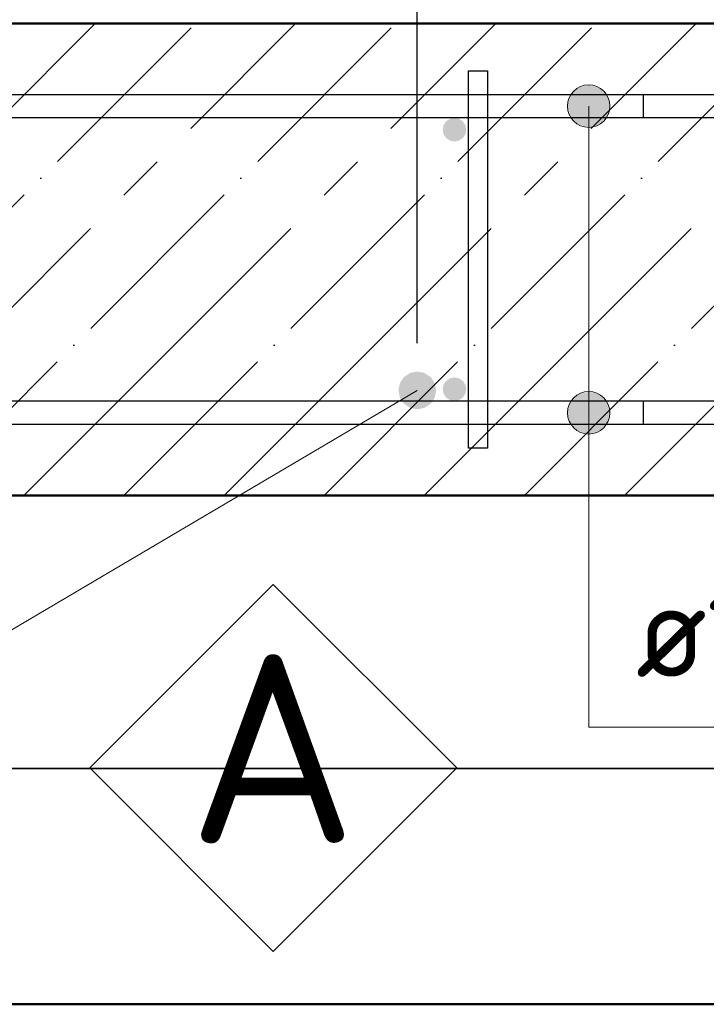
# Model space of a CAD drawing. Header units: millimetres. Extents: x -30645 to 44626, y 46540 to 77351.
# Tile 9 of 84: x -26968 to -26677, y 50022 to 50440. Entities that reach past the tile are written whole.
import ezdxf

# ---------------------------------------------------------------- set-up
doc = ezdxf.new("R2010")
doc.units = ezdxf.units.MM
doc.header["$PDMODE"] = 65
doc.linetypes.add('______11', pattern=[100, 80, -10, 0, -10])
doc.linetypes.add('______5', pattern=[220, 160, -20, 20, -20])
for name, color, linetype, lineweight in [('Standard', 7, 'Continuous', 25), ('Арм.стержн. Арматура края', 96, 'Continuous', 35), ('Арм.стержн. вертикальными 1', 22, 'Continuous', 35), ('Арм.стержн.горизонт. 1', 180, 'Continuous', 35), ('Размерная линия_ общее', 7, 'Continuous', 13)]:
    doc.layers.add(name, color=color, linetype=linetype, lineweight=lineweight)
doc.layers.add('Арм.стержн. вертикальными 2', color=7, linetype='Continuous', lineweight=35, true_color=0x006e00)
doc.layers.add('Арм.стержн.Стяжки', color=7, linetype='Continuous', lineweight=35, true_color=0x501e0f)
doc.styles.add('ISOCPEUR', font='ISOCPEUR')
doc.dimstyles.new('DIMSTYLE_3', dxfattribs={"dimtxt": 44, "dimasz": 50, "dimexe": 0, "dimexo": 0, "dimgap": 22, "dimtad": 2, "dimdec": 0, "dimrnd": 5, "dimzin": 12, "dimdsep": 46, "dimtxsty": 'ISOCPEUR', "dimblk1": 'ALL_ML_STRICH', "dimblk2": 'ALL_ML_STRICH', "dimsah": 1, "dimcen": 0, "dimclrd": 7, "dimclre": 256, "dimclrt": 7, "dimadec": 0, "dimazin": 0, "dimtfac": 1, "dimtdec": 0, "dimtix": 1, "dimtmove": 2, "dimatfit": 3, "dimfxl": 0, "dimtzin": 0, "dimlwd": 0, "dimlwe": -3, "dimarcsym": 0})

# ---------------------------------------------------------------- blocks, each defined once
blk = doc.blocks.new('ALL_ML_STRICH')
at = {"color": 0, "linetype": 'ByBlock', "lineweight": -2}
for p, q in [((0, -0.5), (0, 0.5)), ((-0.3, -0.3), (0.3, 0.3)), ((-1, 0), (0.5, 0))]:
    blk.add_line(p, q, dxfattribs=at)
blk = doc.blocks.new('*D198')
at = {"layer": 'DEFPOINTS', "color": 7, "linetype": 'Continuous', "lineweight": 13, "transparency": 33554687}
for p in [(-26999.23, 50505.12), (-26999.23, 50282.64), (-26799.23, 50282.64)]:
    blk.add_point(p, dxfattribs=at)
at = {"layer": 'Размерная линия_ общее', "color": 253, "linetype": 'Continuous', "lineweight": -2, "true_color": 0xa0a0a0, "transparency": 33554687}
for p, q in [((-26999.23, 50302.64), (-26999.23, 50505.12)), ((-26799.23, 50302.64), (-26799.23, 50505.12))]:
    blk.add_line(p, q, dxfattribs=at)
at = {"layer": 'Размерная линия_ общее', "color": 7, "linetype": 'Continuous', "lineweight": -2, "transparency": 33554687}
blk.add_line((-26999.23, 50505.12), (-26799.23, 50505.12), dxfattribs=at)
at = {"layer": 'Размерная линия_ общее', "color": 7, "linetype": 'Continuous', "lineweight": 13, "transparency": 33554687, "xscale": 50, "yscale": 50, "zscale": 50, "rotation": 180}
blk.add_blockref('ALL_ML_STRICH', (-26999.23, 50505.12), dxfattribs=at)
at = {"layer": 'Размерная линия_ общее', "color": 7, "linetype": 'Continuous', "lineweight": 13, "transparency": 33554687, "xscale": 50, "yscale": 50, "zscale": 50}
blk.add_blockref('ALL_ML_STRICH', (-26799.23, 50505.12), dxfattribs=at)
at = {"layer": 'Размерная линия_ общее', "color": 7, "linetype": 'Continuous', "lineweight": 13, "transparency": 33554687, "insert": (-26897.03, 50537.12), "char_height": 44, "width": 132, "attachment_point": 5, "style": 'ISOCPEUR'}
blk.add_mtext('\\A1;{200}', dxfattribs=at)
blk = doc.blocks.new('*D200')
at = {"layer": 'DEFPOINTS', "color": 7, "linetype": 'Continuous', "lineweight": 13, "transparency": 33554687}
for p in [(-27183.48, 50590.09), (-27183.48, 50393.15), (-25983.48, 50393.15)]:
    blk.add_point(p, dxfattribs=at)
at = {"layer": 'Размерная линия_ общее', "color": 253, "linetype": 'Continuous', "lineweight": -2, "true_color": 0xa0a0a0, "transparency": 33554687}
for p, q in [((-27183.48, 50413.15), (-27183.48, 50590.09)), ((-25983.48, 50413.15), (-25983.48, 50590.09))]:
    blk.add_line(p, q, dxfattribs=at)
at = {"layer": 'Размерная линия_ общее', "color": 7, "linetype": 'Continuous', "lineweight": -2, "transparency": 33554687}
blk.add_line((-27183.48, 50590.09), (-25983.48, 50590.09), dxfattribs=at)
at = {"layer": 'Размерная линия_ общее', "color": 7, "linetype": 'Continuous', "lineweight": 13, "transparency": 33554687, "xscale": 50, "yscale": 50, "zscale": 50, "rotation": 180}
blk.add_blockref('ALL_ML_STRICH', (-27183.48, 50590.09), dxfattribs=at)
at = {"layer": 'Размерная линия_ общее', "color": 7, "linetype": 'Continuous', "lineweight": 13, "transparency": 33554687, "xscale": 50, "yscale": 50, "zscale": 50}
blk.add_blockref('ALL_ML_STRICH', (-25983.48, 50590.09), dxfattribs=at)
at = {"layer": 'Размерная линия_ общее', "color": 7, "linetype": 'Continuous', "lineweight": 13, "transparency": 33554687, "insert": (-26717.48, 50644.09), "char_height": 44, "width": 2.2, "attachment_point": 1, "line_spacing_factor": 0.60241, "style": 'ISOCPEUR'}
blk.add_mtext('\\W0.91;6х200=1200', dxfattribs=at)
blk = doc.blocks.new('СЛОЖНЫЙ_ОБЪЕКТ_1')
at = {"layer": 'Standard', "color": 7, "linetype": 'Continuous', "lineweight": 13, "transparency": 33554687}
blk.add_lwpolyline([(-26860.28, 50200.39), (-26782.5, 50122.61), (-26860.28, 50044.83), (-26938.06, 50122.61), (-26860.28, 50200.39)], close=True, dxfattribs=at)
at = {"layer": 'Standard', "color": 7, "linetype": 'Continuous', "lineweight": 13, "transparency": 33554687, "insert": (-26896.58, 50130.72), "char_height": 80, "width": 104.7273, "attachment_point": 4, "style": 'ISOCPEUR'}
blk.add_mtext('\\A1;{\\fISOCPEUR|i0|b0;\\H80.000000;\\W1.000000;\\C7;А}\\P', dxfattribs=at)

msp = doc.modelspace()

# ---------------------------------------------------------------- hatches: boundary and pattern name
at = {"layer": 'Арм.стержн. вертикальными 1', "linetype": 'Continuous', "lineweight": 50, "transparency": 33554687}
for points in [[(-26778.48, 50393.15), (-26778.86, 50395.06), (-26779.95, 50396.69), (-26781.57, 50397.77), (-26783.48, 50398.15), (-26785.4, 50397.77), (-26787.02, 50396.69), (-26788.1, 50395.06), (-26788.48, 50393.15), (-26788.1, 50391.24), (-26787.02, 50389.61), (-26785.4, 50388.53), (-26783.48, 50388.15), (-26781.57, 50388.53), (-26779.95, 50389.61), (-26778.86, 50391.24)], [(-26778.48, 50283.15), (-26778.86, 50285.06), (-26779.95, 50286.68), (-26781.57, 50287.77), (-26783.48, 50288.15), (-26785.4, 50287.77), (-26787.02, 50286.68), (-26788.1, 50285.06), (-26788.48, 50283.15), (-26788.1, 50281.24), (-26787.02, 50279.61), (-26785.4, 50278.53), (-26783.48, 50278.15), (-26781.57, 50278.53), (-26779.95, 50279.61), (-26778.86, 50281.24)]]:
    msp.add_hatch(color=4, dxfattribs=at).paths.add_polyline_path(points)
at = {"layer": 'Арм.стержн. вертикальными 2', "linetype": 'Continuous', "lineweight": 50, "transparency": 33554687}
msp.add_hatch(color=7, dxfattribs=at).paths.add_polyline_path([(-26791.23, 50282.64), (-26791.84, 50285.7), (-26793.57, 50288.29), (-26796.17, 50290.03), (-26799.23, 50290.64), (-26802.29, 50290.03), (-26804.89, 50288.29), (-26806.62, 50285.7), (-26807.23, 50282.64), (-26806.62, 50279.57), (-26804.89, 50276.98), (-26802.29, 50275.25), (-26799.23, 50274.64), (-26796.17, 50275.25), (-26793.57, 50276.98), (-26791.84, 50279.57)])
at = {"layer": 'Арм.стержн.горизонт. 1', "linetype": 'Continuous', "lineweight": 13, "transparency": 33554687}
for points in [[(-26734.33, 50407.65), (-26718.85, 50407.65), (-26722.09, 50410.89)], [(-26734.33, 50407.65), (-26722.09, 50410.89), (-26731.09, 50410.89)], [(-26734.33, 50407.65), (-26718.85, 50407.65), (-26722.09, 50410.89)], [(-26734.33, 50407.65), (-26722.09, 50410.89), (-26731.09, 50410.89)], [(-26734.33, 50407.65), (-26718.85, 50407.65), (-26722.09, 50410.89)], [(-26734.33, 50407.65), (-26722.09, 50410.89), (-26731.09, 50410.89)], [(-26734.33, 50407.65), (-26718.85, 50407.65), (-26722.09, 50410.89)], [(-26734.33, 50407.65), (-26722.09, 50410.89), (-26731.09, 50410.89)], [(-26734.33, 50407.65), (-26718.85, 50407.65), (-26722.09, 50410.89)], [(-26734.33, 50407.65), (-26722.09, 50410.89), (-26731.09, 50410.89)], [(-26734.33, 50407.65), (-26718.85, 50407.65), (-26722.09, 50410.89)], [(-26734.33, 50407.65), (-26722.09, 50410.89), (-26731.09, 50410.89)], [(-26734.33, 50407.65), (-26718.85, 50407.65), (-26722.09, 50410.89)], [(-26734.33, 50407.65), (-26722.09, 50410.89), (-26731.09, 50410.89)], [(-26734.33, 50407.65), (-26718.85, 50407.65), (-26722.09, 50410.89)], [(-26734.33, 50407.65), (-26722.09, 50410.89), (-26731.09, 50410.89)], [(-26734.33, 50407.65), (-26718.85, 50407.65), (-26722.09, 50410.89)], [(-26734.33, 50407.65), (-26722.09, 50410.89), (-26731.09, 50410.89)], [(-26734.33, 50407.65), (-26718.85, 50407.65), (-26722.09, 50410.89)], [(-26734.33, 50407.65), (-26722.09, 50410.89), (-26731.09, 50410.89)], [(-26734.33, 50407.65), (-26718.85, 50407.65), (-26722.09, 50410.89)], [(-26734.33, 50407.65), (-26722.09, 50410.89), (-26731.09, 50410.89)], [(-26731.09, 50410.89), (-26722.09, 50410.89), (-26726.59, 50412.15)], [(-26731.09, 50410.89), (-26722.09, 50410.89), (-26726.59, 50412.15)], [(-26731.09, 50410.89), (-26722.09, 50410.89), (-26726.59, 50412.15)], [(-26731.09, 50410.89), (-26722.09, 50410.89), (-26726.59, 50412.15)], [(-26731.09, 50410.89), (-26722.09, 50410.89), (-26726.59, 50412.15)], [(-26731.09, 50410.89), (-26722.09, 50410.89), (-26726.59, 50412.15)], [(-26731.09, 50410.89), (-26722.09, 50410.89), (-26726.59, 50412.15)], [(-26731.09, 50410.89), (-26722.09, 50410.89), (-26726.59, 50412.15)], [(-26731.09, 50410.89), (-26722.09, 50410.89), (-26726.59, 50412.15)], [(-26731.09, 50410.89), (-26722.09, 50410.89), (-26726.59, 50412.15)], [(-26731.09, 50410.89), (-26722.09, 50410.89), (-26726.59, 50412.15)], [(-26735.59, 50403.15), (-26717.59, 50403.15), (-26718.85, 50407.65)], [(-26735.59, 50403.15), (-26718.85, 50407.65), (-26734.33, 50407.65)], [(-26735.59, 50403.15), (-26717.59, 50403.15), (-26718.85, 50407.65)], [(-26735.59, 50403.15), (-26718.85, 50407.65), (-26734.33, 50407.65)], [(-26735.59, 50403.15), (-26717.59, 50403.15), (-26718.85, 50407.65)], [(-26735.59, 50403.15), (-26718.85, 50407.65), (-26734.33, 50407.65)], [(-26735.59, 50403.15), (-26717.59, 50403.15), (-26718.85, 50407.65)], [(-26735.59, 50403.15), (-26718.85, 50407.65), (-26734.33, 50407.65)], [(-26735.59, 50403.15), (-26717.59, 50403.15), (-26718.85, 50407.65)], [(-26735.59, 50403.15), (-26718.85, 50407.65), (-26734.33, 50407.65)], [(-26735.59, 50403.15), (-26717.59, 50403.15), (-26718.85, 50407.65)], [(-26735.59, 50403.15), (-26718.85, 50407.65), (-26734.33, 50407.65)], [(-26735.59, 50403.15), (-26717.59, 50403.15), (-26718.85, 50407.65)], [(-26735.59, 50403.15), (-26718.85, 50407.65), (-26734.33, 50407.65)], [(-26735.59, 50403.15), (-26717.59, 50403.15), (-26718.85, 50407.65)], [(-26735.59, 50403.15), (-26718.85, 50407.65), (-26734.33, 50407.65)], [(-26735.59, 50403.15), (-26717.59, 50403.15), (-26718.85, 50407.65)], [(-26735.59, 50403.15), (-26718.85, 50407.65), (-26734.33, 50407.65)], [(-26735.59, 50403.15), (-26717.59, 50403.15), (-26718.85, 50407.65)], [(-26735.59, 50403.15), (-26718.85, 50407.65), (-26734.33, 50407.65)], [(-26735.59, 50403.15), (-26717.59, 50403.15), (-26718.85, 50407.65)], [(-26735.59, 50403.15), (-26718.85, 50407.65), (-26734.33, 50407.65)], [(-26734.33, 50398.65), (-26717.59, 50403.15), (-26735.59, 50403.15)], [(-26734.33, 50398.65), (-26717.59, 50403.15), (-26735.59, 50403.15)], [(-26734.33, 50398.65), (-26717.59, 50403.15), (-26735.59, 50403.15)], [(-26734.33, 50398.65), (-26717.59, 50403.15), (-26735.59, 50403.15)], [(-26734.33, 50398.65), (-26717.59, 50403.15), (-26735.59, 50403.15)], [(-26734.33, 50398.65), (-26717.59, 50403.15), (-26735.59, 50403.15)], [(-26734.33, 50398.65), (-26717.59, 50403.15), (-26735.59, 50403.15)], [(-26734.33, 50398.65), (-26717.59, 50403.15), (-26735.59, 50403.15)], [(-26734.33, 50398.65), (-26717.59, 50403.15), (-26735.59, 50403.15)], [(-26734.33, 50398.65), (-26717.59, 50403.15), (-26735.59, 50403.15)], [(-26734.33, 50398.65), (-26717.59, 50403.15), (-26735.59, 50403.15)], [(-26734.33, 50398.65), (-26718.85, 50398.65), (-26717.59, 50403.15)], [(-26734.33, 50398.65), (-26718.85, 50398.65), (-26717.59, 50403.15)], [(-26734.33, 50398.65), (-26718.85, 50398.65), (-26717.59, 50403.15)], [(-26734.33, 50398.65), (-26718.85, 50398.65), (-26717.59, 50403.15)], [(-26734.33, 50398.65), (-26718.85, 50398.65), (-26717.59, 50403.15)], [(-26734.33, 50398.65), (-26718.85, 50398.65), (-26717.59, 50403.15)], [(-26734.33, 50398.65), (-26718.85, 50398.65), (-26717.59, 50403.15)], [(-26734.33, 50398.65), (-26718.85, 50398.65), (-26717.59, 50403.15)], [(-26734.33, 50398.65), (-26718.85, 50398.65), (-26717.59, 50403.15)], [(-26734.33, 50398.65), (-26718.85, 50398.65), (-26717.59, 50403.15)], [(-26734.33, 50398.65), (-26718.85, 50398.65), (-26717.59, 50403.15)], [(-26731.09, 50395.41), (-26718.85, 50398.65), (-26734.33, 50398.65)], [(-26731.09, 50395.41), (-26718.85, 50398.65), (-26734.33, 50398.65)], [(-26731.09, 50395.41), (-26718.85, 50398.65), (-26734.33, 50398.65)], [(-26731.09, 50395.41), (-26718.85, 50398.65), (-26734.33, 50398.65)], [(-26731.09, 50395.41), (-26718.85, 50398.65), (-26734.33, 50398.65)], [(-26731.09, 50395.41), (-26718.85, 50398.65), (-26734.33, 50398.65)], [(-26731.09, 50395.41), (-26718.85, 50398.65), (-26734.33, 50398.65)], [(-26731.09, 50395.41), (-26718.85, 50398.65), (-26734.33, 50398.65)], [(-26731.09, 50395.41), (-26718.85, 50398.65), (-26734.33, 50398.65)], [(-26731.09, 50395.41), (-26718.85, 50398.65), (-26734.33, 50398.65)], [(-26731.09, 50395.41), (-26718.85, 50398.65), (-26734.33, 50398.65)], [(-26731.09, 50395.41), (-26722.09, 50395.41), (-26718.85, 50398.65)], [(-26731.09, 50395.41), (-26722.09, 50395.41), (-26718.85, 50398.65)], [(-26731.09, 50395.41), (-26722.09, 50395.41), (-26718.85, 50398.65)], [(-26731.09, 50395.41), (-26722.09, 50395.41), (-26718.85, 50398.65)], [(-26731.09, 50395.41), (-26722.09, 50395.41), (-26718.85, 50398.65)], [(-26731.09, 50395.41), (-26722.09, 50395.41), (-26718.85, 50398.65)], [(-26731.09, 50395.41), (-26722.09, 50395.41), (-26718.85, 50398.65)], [(-26731.09, 50395.41), (-26722.09, 50395.41), (-26718.85, 50398.65)], [(-26731.09, 50395.41), (-26722.09, 50395.41), (-26718.85, 50398.65)], [(-26731.09, 50395.41), (-26722.09, 50395.41), (-26718.85, 50398.65)], [(-26731.09, 50395.41), (-26722.09, 50395.41), (-26718.85, 50398.65)], [(-26722.09, 50395.41), (-26731.09, 50395.41), (-26726.59, 50394.15)], [(-26722.09, 50395.41), (-26731.09, 50395.41), (-26726.59, 50394.15)], [(-26722.09, 50395.41), (-26731.09, 50395.41), (-26726.59, 50394.15)], [(-26722.09, 50395.41), (-26731.09, 50395.41), (-26726.59, 50394.15)], [(-26722.09, 50395.41), (-26731.09, 50395.41), (-26726.59, 50394.15)], [(-26722.09, 50395.41), (-26731.09, 50395.41), (-26726.59, 50394.15)], [(-26722.09, 50395.41), (-26731.09, 50395.41), (-26726.59, 50394.15)], [(-26722.09, 50395.41), (-26731.09, 50395.41), (-26726.59, 50394.15)], [(-26722.09, 50395.41), (-26731.09, 50395.41), (-26726.59, 50394.15)], [(-26722.09, 50395.41), (-26731.09, 50395.41), (-26726.59, 50394.15)], [(-26722.09, 50395.41), (-26731.09, 50395.41), (-26726.59, 50394.15)], [(-26734.33, 50277.65), (-26718.85, 50277.65), (-26722.09, 50280.89)], [(-26734.33, 50277.65), (-26722.09, 50280.89), (-26731.09, 50280.89)], [(-26734.33, 50277.65), (-26718.85, 50277.65), (-26722.09, 50280.89)], [(-26734.33, 50277.65), (-26722.09, 50280.89), (-26731.09, 50280.89)], [(-26734.33, 50277.65), (-26718.85, 50277.65), (-26722.09, 50280.89)], [(-26734.33, 50277.65), (-26722.09, 50280.89), (-26731.09, 50280.89)], [(-26734.33, 50277.65), (-26718.85, 50277.65), (-26722.09, 50280.89)], [(-26734.33, 50277.65), (-26722.09, 50280.89), (-26731.09, 50280.89)], [(-26734.33, 50277.65), (-26718.85, 50277.65), (-26722.09, 50280.89)], [(-26734.33, 50277.65), (-26722.09, 50280.89), (-26731.09, 50280.89)], [(-26734.33, 50277.65), (-26718.85, 50277.65), (-26722.09, 50280.89)], [(-26734.33, 50277.65), (-26722.09, 50280.89), (-26731.09, 50280.89)], [(-26734.33, 50277.65), (-26718.85, 50277.65), (-26722.09, 50280.89)], [(-26734.33, 50277.65), (-26722.09, 50280.89), (-26731.09, 50280.89)], [(-26734.33, 50277.65), (-26718.85, 50277.65), (-26722.09, 50280.89)], [(-26734.33, 50277.65), (-26722.09, 50280.89), (-26731.09, 50280.89)], [(-26734.33, 50277.65), (-26718.85, 50277.65), (-26722.09, 50280.89)], [(-26734.33, 50277.65), (-26722.09, 50280.89), (-26731.09, 50280.89)], [(-26734.33, 50277.65), (-26718.85, 50277.65), (-26722.09, 50280.89)], [(-26734.33, 50277.65), (-26722.09, 50280.89), (-26731.09, 50280.89)], [(-26734.33, 50277.65), (-26718.85, 50277.65), (-26722.09, 50280.89)], [(-26734.33, 50277.65), (-26722.09, 50280.89), (-26731.09, 50280.89)], [(-26731.09, 50280.89), (-26722.09, 50280.89), (-26726.59, 50282.15)], [(-26731.09, 50280.89), (-26722.09, 50280.89), (-26726.59, 50282.15)], [(-26731.09, 50280.89), (-26722.09, 50280.89), (-26726.59, 50282.15)], [(-26731.09, 50280.89), (-26722.09, 50280.89), (-26726.59, 50282.15)], [(-26731.09, 50280.89), (-26722.09, 50280.89), (-26726.59, 50282.15)], [(-26731.09, 50280.89), (-26722.09, 50280.89), (-26726.59, 50282.15)], [(-26731.09, 50280.89), (-26722.09, 50280.89), (-26726.59, 50282.15)], [(-26731.09, 50280.89), (-26722.09, 50280.89), (-26726.59, 50282.15)], [(-26731.09, 50280.89), (-26722.09, 50280.89), (-26726.59, 50282.15)], [(-26731.09, 50280.89), (-26722.09, 50280.89), (-26726.59, 50282.15)], [(-26731.09, 50280.89), (-26722.09, 50280.89), (-26726.59, 50282.15)], [(-26735.59, 50273.15), (-26717.59, 50273.15), (-26718.85, 50277.65)], [(-26735.59, 50273.15), (-26718.85, 50277.65), (-26734.33, 50277.65)], [(-26735.59, 50273.15), (-26717.59, 50273.15), (-26718.85, 50277.65)], [(-26735.59, 50273.15), (-26718.85, 50277.65), (-26734.33, 50277.65)], [(-26735.59, 50273.15), (-26717.59, 50273.15), (-26718.85, 50277.65)], [(-26735.59, 50273.15), (-26718.85, 50277.65), (-26734.33, 50277.65)], [(-26735.59, 50273.15), (-26717.59, 50273.15), (-26718.85, 50277.65)], [(-26735.59, 50273.15), (-26718.85, 50277.65), (-26734.33, 50277.65)], [(-26735.59, 50273.15), (-26717.59, 50273.15), (-26718.85, 50277.65)], [(-26735.59, 50273.15), (-26718.85, 50277.65), (-26734.33, 50277.65)], [(-26735.59, 50273.15), (-26717.59, 50273.15), (-26718.85, 50277.65)], [(-26735.59, 50273.15), (-26718.85, 50277.65), (-26734.33, 50277.65)], [(-26735.59, 50273.15), (-26717.59, 50273.15), (-26718.85, 50277.65)], [(-26735.59, 50273.15), (-26718.85, 50277.65), (-26734.33, 50277.65)], [(-26735.59, 50273.15), (-26717.59, 50273.15), (-26718.85, 50277.65)], [(-26735.59, 50273.15), (-26718.85, 50277.65), (-26734.33, 50277.65)], [(-26735.59, 50273.15), (-26717.59, 50273.15), (-26718.85, 50277.65)], [(-26735.59, 50273.15), (-26718.85, 50277.65), (-26734.33, 50277.65)], [(-26735.59, 50273.15), (-26717.59, 50273.15), (-26718.85, 50277.65)], [(-26735.59, 50273.15), (-26718.85, 50277.65), (-26734.33, 50277.65)], [(-26735.59, 50273.15), (-26717.59, 50273.15), (-26718.85, 50277.65)], [(-26735.59, 50273.15), (-26718.85, 50277.65), (-26734.33, 50277.65)], [(-26734.33, 50268.65), (-26717.59, 50273.15), (-26735.59, 50273.15)], [(-26734.33, 50268.65), (-26717.59, 50273.15), (-26735.59, 50273.15)], [(-26734.33, 50268.65), (-26717.59, 50273.15), (-26735.59, 50273.15)], [(-26734.33, 50268.65), (-26717.59, 50273.15), (-26735.59, 50273.15)], [(-26734.33, 50268.65), (-26717.59, 50273.15), (-26735.59, 50273.15)], [(-26734.33, 50268.65), (-26717.59, 50273.15), (-26735.59, 50273.15)], [(-26734.33, 50268.65), (-26717.59, 50273.15), (-26735.59, 50273.15)], [(-26734.33, 50268.65), (-26717.59, 50273.15), (-26735.59, 50273.15)], [(-26734.33, 50268.65), (-26717.59, 50273.15), (-26735.59, 50273.15)], [(-26734.33, 50268.65), (-26717.59, 50273.15), (-26735.59, 50273.15)], [(-26734.33, 50268.65), (-26717.59, 50273.15), (-26735.59, 50273.15)], [(-26734.33, 50268.65), (-26718.85, 50268.65), (-26717.59, 50273.15)], [(-26734.33, 50268.65), (-26718.85, 50268.65), (-26717.59, 50273.15)], [(-26734.33, 50268.65), (-26718.85, 50268.65), (-26717.59, 50273.15)], [(-26734.33, 50268.65), (-26718.85, 50268.65), (-26717.59, 50273.15)], [(-26734.33, 50268.65), (-26718.85, 50268.65), (-26717.59, 50273.15)], [(-26734.33, 50268.65), (-26718.85, 50268.65), (-26717.59, 50273.15)], [(-26734.33, 50268.65), (-26718.85, 50268.65), (-26717.59, 50273.15)], [(-26734.33, 50268.65), (-26718.85, 50268.65), (-26717.59, 50273.15)], [(-26734.33, 50268.65), (-26718.85, 50268.65), (-26717.59, 50273.15)], [(-26734.33, 50268.65), (-26718.85, 50268.65), (-26717.59, 50273.15)], [(-26734.33, 50268.65), (-26718.85, 50268.65), (-26717.59, 50273.15)], [(-26731.09, 50265.41), (-26718.85, 50268.65), (-26734.33, 50268.65)], [(-26731.09, 50265.41), (-26718.85, 50268.65), (-26734.33, 50268.65)], [(-26731.09, 50265.41), (-26718.85, 50268.65), (-26734.33, 50268.65)], [(-26731.09, 50265.41), (-26718.85, 50268.65), (-26734.33, 50268.65)], [(-26731.09, 50265.41), (-26718.85, 50268.65), (-26734.33, 50268.65)], [(-26731.09, 50265.41), (-26718.85, 50268.65), (-26734.33, 50268.65)], [(-26731.09, 50265.41), (-26718.85, 50268.65), (-26734.33, 50268.65)], [(-26731.09, 50265.41), (-26718.85, 50268.65), (-26734.33, 50268.65)], [(-26731.09, 50265.41), (-26718.85, 50268.65), (-26734.33, 50268.65)], [(-26731.09, 50265.41), (-26718.85, 50268.65), (-26734.33, 50268.65)], [(-26731.09, 50265.41), (-26718.85, 50268.65), (-26734.33, 50268.65)], [(-26731.09, 50265.41), (-26722.09, 50265.41), (-26718.85, 50268.65)], [(-26731.09, 50265.41), (-26722.09, 50265.41), (-26718.85, 50268.65)], [(-26731.09, 50265.41), (-26722.09, 50265.41), (-26718.85, 50268.65)], [(-26731.09, 50265.41), (-26722.09, 50265.41), (-26718.85, 50268.65)], [(-26731.09, 50265.41), (-26722.09, 50265.41), (-26718.85, 50268.65)], [(-26731.09, 50265.41), (-26722.09, 50265.41), (-26718.85, 50268.65)], [(-26731.09, 50265.41), (-26722.09, 50265.41), (-26718.85, 50268.65)], [(-26731.09, 50265.41), (-26722.09, 50265.41), (-26718.85, 50268.65)], [(-26731.09, 50265.41), (-26722.09, 50265.41), (-26718.85, 50268.65)], [(-26731.09, 50265.41), (-26722.09, 50265.41), (-26718.85, 50268.65)], [(-26731.09, 50265.41), (-26722.09, 50265.41), (-26718.85, 50268.65)], [(-26722.09, 50265.41), (-26731.09, 50265.41), (-26726.59, 50264.15)], [(-26722.09, 50265.41), (-26731.09, 50265.41), (-26726.59, 50264.15)], [(-26722.09, 50265.41), (-26731.09, 50265.41), (-26726.59, 50264.15)], [(-26722.09, 50265.41), (-26731.09, 50265.41), (-26726.59, 50264.15)], [(-26722.09, 50265.41), (-26731.09, 50265.41), (-26726.59, 50264.15)], [(-26722.09, 50265.41), (-26731.09, 50265.41), (-26726.59, 50264.15)], [(-26722.09, 50265.41), (-26731.09, 50265.41), (-26726.59, 50264.15)], [(-26722.09, 50265.41), (-26731.09, 50265.41), (-26726.59, 50264.15)], [(-26722.09, 50265.41), (-26731.09, 50265.41), (-26726.59, 50264.15)], [(-26722.09, 50265.41), (-26731.09, 50265.41), (-26726.59, 50264.15)], [(-26722.09, 50265.41), (-26731.09, 50265.41), (-26726.59, 50264.15)]]:
    msp.add_hatch(color=7, dxfattribs=at).paths.add_polyline_path(points)

# ---------------------------------------------------------------- linework, layer by layer
at = {"color": 52, "linetype": 'Continuous', "lineweight": -3, "transparency": 33554687}
for p, q in [((-27313.97, 50122.39), (-25671.53, 50122.39)), ((-25671.53, 50122.39), (-27313.97, 50122.39))]:
    msp.add_line(p, q, dxfattribs=at)
at = {"layer": 'Standard', "color": 7, "linetype": 'Continuous', "lineweight": 50, "transparency": 33554687}
for p, q in [((-25773.48, 50438.15), (-27223.48, 50438.15)), ((-27223.48, 50238.15), (-25773.48, 50238.15))]:
    msp.add_line(p, q, dxfattribs=at)
at = {"layer": 'Standard', "color": 253, "linetype": '______5', "lineweight": -3, "true_color": 0xababab, "transparency": 33554687}
for p, q in [((-27135.68, 50238.15), (-26935.68, 50438.15)), ((-27050.83, 50238.15), (-26850.83, 50438.15)), ((-26965.98, 50238.15), (-26765.98, 50438.15)), ((-26881.12, 50238.15), (-26681.12, 50438.15)), ((-26796.27, 50238.15), (-26596.27, 50438.15)), ((-26711.42, 50238.15), (-26511.42, 50438.15))]:
    msp.add_line(p, q, dxfattribs=at)
at = {"layer": 'Standard', "color": 253, "linetype": '______11', "lineweight": -3, "true_color": 0xababab, "transparency": 33554687}
for p, q in [((-27093.25, 50238.15), (-26893.25, 50438.15)), ((-27008.4, 50238.15), (-26808.4, 50438.15)), ((-26923.55, 50238.15), (-26723.55, 50438.15)), ((-26838.7, 50238.15), (-26638.7, 50438.15)), ((-26753.84, 50238.15), (-26553.84, 50438.15))]:
    msp.add_line(p, q, dxfattribs=at)
at = {"layer": 'Standard', "color": 7, "linetype": 'Continuous', "lineweight": 50, "transparency": 33554687}
msp.add_lwpolyline([(-27413.97, 50022.39), (-25571.53, 50022.39), (-25571.53, 50592.65), (-27413.97, 50592.65), (-27413.97, 50022.39)], dxfattribs=at)
at = {"layer": 'Арм.стержн. Арматура края', "color": 4, "linetype": 'Continuous', "lineweight": 25, "transparency": 33554687}
for points in [[(-27170.14, 50408.15), (-26703.48, 50408.15), (-26703.48, 50398.15)], [(-27170.14, 50408.15), (-26703.48, 50408.15), (-26703.48, 50398.15)], [(-27170.14, 50408.15), (-26703.48, 50408.15), (-26703.48, 50398.15)], [(-27170.14, 50408.15), (-26703.48, 50408.15), (-26703.48, 50398.15)], [(-27170.14, 50408.15), (-26703.48, 50408.15), (-26703.48, 50398.15)], [(-27170.14, 50408.15), (-26703.48, 50408.15), (-26703.48, 50398.15)], [(-27170.14, 50408.15), (-26703.48, 50408.15), (-26703.48, 50398.15)], [(-27170.14, 50408.15), (-26703.48, 50408.15), (-26703.48, 50398.15)], [(-27170.14, 50408.15), (-26703.48, 50408.15), (-26703.48, 50398.15)], [(-27170.14, 50408.15), (-26703.48, 50408.15), (-26703.48, 50398.15)], [(-27170.14, 50408.15), (-26703.48, 50408.15), (-26703.48, 50398.15)], [(-26703.48, 50398.15), (-27169.45, 50398.15)], [(-26703.48, 50398.15), (-27169.45, 50398.15)], [(-26703.48, 50398.15), (-27169.45, 50398.15)], [(-26703.48, 50398.15), (-27169.45, 50398.15)], [(-26703.48, 50398.15), (-27169.45, 50398.15)], [(-26703.48, 50398.15), (-27169.45, 50398.15)], [(-26703.48, 50398.15), (-27169.45, 50398.15)], [(-26703.48, 50398.15), (-27169.45, 50398.15)], [(-26703.48, 50398.15), (-27169.45, 50398.15)], [(-26703.48, 50398.15), (-27169.45, 50398.15)], [(-26703.48, 50398.15), (-27169.45, 50398.15)], [(-27169.45, 50278.15), (-26703.48, 50278.15), (-26703.48, 50268.15), (-27170.14, 50268.15)], [(-27169.45, 50278.15), (-26703.48, 50278.15), (-26703.48, 50268.15), (-27170.14, 50268.15)], [(-27169.45, 50278.15), (-26703.48, 50278.15), (-26703.48, 50268.15), (-27170.14, 50268.15)], [(-27169.45, 50278.15), (-26703.48, 50278.15), (-26703.48, 50268.15), (-27170.14, 50268.15)], [(-27169.45, 50278.15), (-26703.48, 50278.15), (-26703.48, 50268.15), (-27170.14, 50268.15)], [(-27169.45, 50278.15), (-26703.48, 50278.15), (-26703.48, 50268.15), (-27170.14, 50268.15)], [(-27169.45, 50278.15), (-26703.48, 50278.15), (-26703.48, 50268.15), (-27170.14, 50268.15)], [(-27169.45, 50278.15), (-26703.48, 50278.15), (-26703.48, 50268.15), (-27170.14, 50268.15)], [(-27169.45, 50278.15), (-26703.48, 50278.15), (-26703.48, 50268.15), (-27170.14, 50268.15)], [(-27169.45, 50278.15), (-26703.48, 50278.15), (-26703.48, 50268.15), (-27170.14, 50268.15)], [(-27169.45, 50278.15), (-26703.48, 50278.15), (-26703.48, 50268.15), (-27170.14, 50268.15)]]:
    msp.add_lwpolyline(points, dxfattribs=at)
at = {"layer": 'Арм.стержн. вертикальными 2', "color": 7, "linetype": 'Continuous', "lineweight": 13, "transparency": 33554687}
msp.add_line((-27215.06, 50037.31), (-26799.23, 50282.64), dxfattribs=at)
at = {"layer": 'Арм.стержн.горизонт. 1', "color": 52, "linetype": 'Continuous', "lineweight": 50, "transparency": 33554687}
for p, q in [((-27223.48, 50438.15), (-25773.48, 50438.15)), ((-27223.48, 50238.15), (-25773.48, 50238.15))]:
    msp.add_line(p, q, dxfattribs=at)
at = {"layer": 'Арм.стержн.горизонт. 1', "color": 7, "linetype": 'Continuous', "lineweight": 13, "transparency": 33554687}
for p, q in [((-26726.59, 50412.15), (-26726.59, 50412.15)), ((-26726.59, 50412.15), (-26726.59, 50412.15)), ((-26726.59, 50412.15), (-26726.59, 50412.15)), ((-26726.59, 50412.15), (-26726.59, 50412.15)), ((-26726.59, 50412.15), (-26726.59, 50412.15)), ((-26726.59, 50412.15), (-26726.59, 50412.15)), ((-26726.59, 50412.15), (-26726.59, 50412.15)), ((-26726.59, 50412.15), (-26726.59, 50412.15)), ((-26726.59, 50412.15), (-26726.59, 50412.15)), ((-26726.59, 50412.15), (-26726.59, 50412.15)), ((-26726.59, 50412.15), (-26726.59, 50412.15)), ((-26735.59, 50403.15), (-26735.59, 50403.15)), ((-26735.59, 50403.15), (-26735.59, 50403.15)), ((-26735.59, 50403.15), (-26735.59, 50403.15)), ((-26735.59, 50403.15), (-26735.59, 50403.15)), ((-26735.59, 50403.15), (-26735.59, 50403.15)), ((-26735.59, 50403.15), (-26735.59, 50403.15)), ((-26735.59, 50403.15), (-26735.59, 50403.15)), ((-26735.59, 50403.15), (-26735.59, 50403.15)), ((-26735.59, 50403.15), (-26735.59, 50403.15)), ((-26735.59, 50403.15), (-26735.59, 50403.15)), ((-26735.59, 50403.15), (-26735.59, 50403.15)), ((-26726.59, 50139.82), (-26726.59, 50403.15)), ((-26726.59, 50139.82), (-26726.59, 50403.15)), ((-26726.59, 50139.82), (-26726.59, 50403.15)), ((-26726.59, 50139.82), (-26726.59, 50403.15)), ((-26726.59, 50139.82), (-26726.59, 50403.15)), ((-26726.59, 50139.82), (-26726.59, 50403.15)), ((-26726.59, 50139.82), (-26726.59, 50403.15)), ((-26726.59, 50139.82), (-26726.59, 50403.15)), ((-26726.59, 50139.82), (-26726.59, 50403.15)), ((-26726.59, 50139.82), (-26726.59, 50403.15)), ((-26726.59, 50139.82), (-26726.59, 50403.15)), ((-26717.59, 50403.15), (-26717.59, 50403.15)), ((-26717.59, 50403.15), (-26717.59, 50403.15)), ((-26717.59, 50403.15), (-26717.59, 50403.15)), ((-26717.59, 50403.15), (-26717.59, 50403.15)), ((-26717.59, 50403.15), (-26717.59, 50403.15)), ((-26717.59, 50403.15), (-26717.59, 50403.15)), ((-26717.59, 50403.15), (-26717.59, 50403.15)), ((-26717.59, 50403.15), (-26717.59, 50403.15)), ((-26717.59, 50403.15), (-26717.59, 50403.15)), ((-26717.59, 50403.15), (-26717.59, 50403.15)), ((-26717.59, 50403.15), (-26717.59, 50403.15)), ((-26726.59, 50394.15), (-26726.59, 50394.15)), ((-26726.59, 50394.15), (-26726.59, 50394.15)), ((-26726.59, 50394.15), (-26726.59, 50394.15)), ((-26726.59, 50394.15), (-26726.59, 50394.15)), ((-26726.59, 50394.15), (-26726.59, 50394.15)), ((-26726.59, 50394.15), (-26726.59, 50394.15)), ((-26726.59, 50394.15), (-26726.59, 50394.15)), ((-26726.59, 50394.15), (-26726.59, 50394.15)), ((-26726.59, 50394.15), (-26726.59, 50394.15)), ((-26726.59, 50394.15), (-26726.59, 50394.15)), ((-26726.59, 50394.15), (-26726.59, 50394.15)), ((-26726.59, 50282.15), (-26726.59, 50282.15)), ((-26726.59, 50282.15), (-26726.59, 50282.15)), ((-26726.59, 50282.15), (-26726.59, 50282.15)), ((-26726.59, 50282.15), (-26726.59, 50282.15)), ((-26726.59, 50282.15), (-26726.59, 50282.15)), ((-26726.59, 50282.15), (-26726.59, 50282.15)), ((-26726.59, 50282.15), (-26726.59, 50282.15)), ((-26726.59, 50282.15), (-26726.59, 50282.15)), ((-26726.59, 50282.15), (-26726.59, 50282.15)), ((-26726.59, 50282.15), (-26726.59, 50282.15)), ((-26726.59, 50282.15), (-26726.59, 50282.15)), ((-26735.59, 50273.15), (-26735.59, 50273.15)), ((-26735.59, 50273.15), (-26735.59, 50273.15)), ((-26735.59, 50273.15), (-26735.59, 50273.15)), ((-26735.59, 50273.15), (-26735.59, 50273.15)), ((-26735.59, 50273.15), (-26735.59, 50273.15)), ((-26735.59, 50273.15), (-26735.59, 50273.15)), ((-26735.59, 50273.15), (-26735.59, 50273.15)), ((-26735.59, 50273.15), (-26735.59, 50273.15)), ((-26735.59, 50273.15), (-26735.59, 50273.15)), ((-26735.59, 50273.15), (-26735.59, 50273.15)), ((-26735.59, 50273.15), (-26735.59, 50273.15)), ((-26726.59, 50139.82), (-26726.59, 50273.15)), ((-26726.59, 50139.82), (-26726.59, 50273.15)), ((-26726.59, 50139.82), (-26726.59, 50273.15)), ((-26726.59, 50139.82), (-26726.59, 50273.15)), ((-26726.59, 50139.82), (-26726.59, 50273.15)), ((-26726.59, 50139.82), (-26726.59, 50273.15)), ((-26726.59, 50139.82), (-26726.59, 50273.15)), ((-26726.59, 50139.82), (-26726.59, 50273.15)), ((-26726.59, 50139.82), (-26726.59, 50273.15)), ((-26726.59, 50139.82), (-26726.59, 50273.15)), ((-26726.59, 50139.82), (-26726.59, 50273.15)), ((-26717.59, 50273.15), (-26717.59, 50273.15)), ((-26717.59, 50273.15), (-26717.59, 50273.15)), ((-26717.59, 50273.15), (-26717.59, 50273.15)), ((-26717.59, 50273.15), (-26717.59, 50273.15)), ((-26717.59, 50273.15), (-26717.59, 50273.15)), ((-26717.59, 50273.15), (-26717.59, 50273.15)), ((-26717.59, 50273.15), (-26717.59, 50273.15)), ((-26717.59, 50273.15), (-26717.59, 50273.15)), ((-26717.59, 50273.15), (-26717.59, 50273.15)), ((-26717.59, 50273.15), (-26717.59, 50273.15)), ((-26717.59, 50273.15), (-26717.59, 50273.15)), ((-26726.59, 50264.15), (-26726.59, 50264.15)), ((-26726.59, 50264.15), (-26726.59, 50264.15)), ((-26726.59, 50264.15), (-26726.59, 50264.15)), ((-26726.59, 50264.15), (-26726.59, 50264.15)), ((-26726.59, 50264.15), (-26726.59, 50264.15)), ((-26726.59, 50264.15), (-26726.59, 50264.15)), ((-26726.59, 50264.15), (-26726.59, 50264.15)), ((-26726.59, 50264.15), (-26726.59, 50264.15)), ((-26726.59, 50264.15), (-26726.59, 50264.15)), ((-26726.59, 50264.15), (-26726.59, 50264.15)), ((-26726.59, 50264.15), (-26726.59, 50264.15)), ((-26726.59, 50139.82), (-26438.59, 50139.82))]:
    msp.add_line(p, q, dxfattribs=at)
at = {"layer": 'Арм.стержн.горизонт. 1', "color": 4, "linetype": 'Continuous', "lineweight": 25, "transparency": 33554687}
for points in [[(-25803.48, 50398.15), (-27193.48, 50398.15), (-27193.48, 50408.15), (-25803.48, 50408.15), (-25803.48, 50398.15)], [(-25803.48, 50398.15), (-27193.48, 50398.15), (-27193.48, 50408.15), (-25803.48, 50408.15), (-25803.48, 50398.15)], [(-25803.48, 50398.15), (-27193.48, 50398.15), (-27193.48, 50408.15), (-25803.48, 50408.15), (-25803.48, 50398.15)], [(-25803.48, 50398.15), (-27193.48, 50398.15), (-27193.48, 50408.15), (-25803.48, 50408.15), (-25803.48, 50398.15)], [(-25803.48, 50398.15), (-27193.48, 50398.15), (-27193.48, 50408.15), (-25803.48, 50408.15), (-25803.48, 50398.15)], [(-25803.48, 50398.15), (-27193.48, 50398.15), (-27193.48, 50408.15), (-25803.48, 50408.15), (-25803.48, 50398.15)], [(-25803.48, 50398.15), (-27193.48, 50398.15), (-27193.48, 50408.15), (-25803.48, 50408.15), (-25803.48, 50398.15)], [(-25803.48, 50398.15), (-27193.48, 50398.15), (-27193.48, 50408.15), (-25803.48, 50408.15), (-25803.48, 50398.15)], [(-25803.48, 50398.15), (-27193.48, 50398.15), (-27193.48, 50408.15), (-25803.48, 50408.15), (-25803.48, 50398.15)], [(-25803.48, 50398.15), (-27193.48, 50398.15), (-27193.48, 50408.15), (-25803.48, 50408.15), (-25803.48, 50398.15)], [(-25803.48, 50398.15), (-27193.48, 50398.15), (-27193.48, 50408.15), (-25803.48, 50408.15), (-25803.48, 50398.15)], [(-25803.48, 50268.15), (-27193.48, 50268.15), (-27193.48, 50278.15), (-25803.48, 50278.15), (-25803.48, 50268.15)], [(-25803.48, 50268.15), (-27193.48, 50268.15), (-27193.48, 50278.15), (-25803.48, 50278.15), (-25803.48, 50268.15)], [(-25803.48, 50268.15), (-27193.48, 50268.15), (-27193.48, 50278.15), (-25803.48, 50278.15), (-25803.48, 50268.15)], [(-25803.48, 50268.15), (-27193.48, 50268.15), (-27193.48, 50278.15), (-25803.48, 50278.15), (-25803.48, 50268.15)], [(-25803.48, 50268.15), (-27193.48, 50268.15), (-27193.48, 50278.15), (-25803.48, 50278.15), (-25803.48, 50268.15)], [(-25803.48, 50268.15), (-27193.48, 50268.15), (-27193.48, 50278.15), (-25803.48, 50278.15), (-25803.48, 50268.15)], [(-25803.48, 50268.15), (-27193.48, 50268.15), (-27193.48, 50278.15), (-25803.48, 50278.15), (-25803.48, 50268.15)], [(-25803.48, 50268.15), (-27193.48, 50268.15), (-27193.48, 50278.15), (-25803.48, 50278.15), (-25803.48, 50268.15)], [(-25803.48, 50268.15), (-27193.48, 50268.15), (-27193.48, 50278.15), (-25803.48, 50278.15), (-25803.48, 50268.15)], [(-25803.48, 50268.15), (-27193.48, 50268.15), (-27193.48, 50278.15), (-25803.48, 50278.15), (-25803.48, 50268.15)], [(-25803.48, 50268.15), (-27193.48, 50268.15), (-27193.48, 50278.15), (-25803.48, 50278.15), (-25803.48, 50268.15)]]:
    msp.add_lwpolyline(points, dxfattribs=at)
at = {"layer": 'Арм.стержн.горизонт. 1', "color": 7, "linetype": 'Continuous', "lineweight": 13, "transparency": 33554687}
for centre in [(-26726.59, 50403.15), (-26726.59, 50403.15), (-26726.59, 50403.15), (-26726.59, 50403.15), (-26726.59, 50403.15), (-26726.59, 50403.15), (-26726.59, 50403.15), (-26726.59, 50403.15), (-26726.59, 50403.15), (-26726.59, 50403.15), (-26726.59, 50403.15), (-26726.59, 50273.15), (-26726.59, 50273.15), (-26726.59, 50273.15), (-26726.59, 50273.15), (-26726.59, 50273.15), (-26726.59, 50273.15), (-26726.59, 50273.15), (-26726.59, 50273.15), (-26726.59, 50273.15), (-26726.59, 50273.15), (-26726.59, 50273.15)]:
    msp.add_circle(centre, 9, dxfattribs=at)
at = {"layer": 'Арм.стержн.Стяжки', "color": 40, "linetype": 'Continuous', "lineweight": 25, "transparency": 33554687}
msp.add_lwpolyline([(-26769.48, 50418.15), (-26769.48, 50258.15), (-26777.48, 50258.15), (-26777.48, 50418.15), (-26769.48, 50418.15)], dxfattribs=at)
msp.add_lwpolyline([(-26769.48, 50418.15), (-26769.48, 50258.15), (-26777.48, 50258.15), (-26777.48, 50418.15), (-26769.48, 50418.15)], dxfattribs=at)
msp.add_lwpolyline([(-26769.48, 50418.15), (-26769.48, 50258.15), (-26777.48, 50258.15), (-26777.48, 50418.15), (-26769.48, 50418.15)], dxfattribs=at)
msp.add_lwpolyline([(-26769.48, 50418.15), (-26769.48, 50258.15), (-26777.48, 50258.15), (-26777.48, 50418.15), (-26769.48, 50418.15)], dxfattribs=at)
msp.add_lwpolyline([(-26769.48, 50418.15), (-26769.48, 50258.15), (-26777.48, 50258.15), (-26777.48, 50418.15), (-26769.48, 50418.15)], dxfattribs=at)

# ---------------------------------------------------------------- block references
at = {"layer": 'Standard', "color": 7, "linetype": 'Continuous', "lineweight": 13, "transparency": 33554687}
msp.add_blockref('СЛОЖНЫЙ_ОБЪЕКТ_1', (0, 0), dxfattribs=at)

# ---------------------------------------------------------------- texts
at = {"layer": 'Арм.стержн.горизонт. 1', "color": 7, "linetype": 'Continuous', "lineweight": 25, "transparency": 33554687, "insert": (-26706.59, 50161.15), "char_height": 40, "width": 266.6442, "attachment_point": 7, "style": 'ISOCPEUR'}
msp.add_mtext('\\W0.94;ø10 L=п.м.', dxfattribs=at)

# ---------------------------------------------------------------- dimensions: what is measured, and where the dimension line sits
at = {"layer": 'Размерная линия_ общее', "color": 7, "linetype": 'Continuous', "lineweight": 13, "transparency": 33554687}
dim = msp.add_linear_dim(base=(-25983.48, 50590.09), p1=(-27183.48, 50413.15), p2=(-25983.48, 50413.15), text='\\W0.91;6х200=1200', dimstyle='DIMSTYLE_3', override={"dimpost": '<>', "dimclrd": 7, "dimclre": 253, "dimclrt": 7, "dimlwd": 0, "dimlwe": 65533}, dxfattribs=at)
dim.commit()
dim.dimension.update_dxf_attribs({"geometry": '*D200', "text_midpoint": (-26583.48, 50612.09), "dimtype": 160})
dim = msp.add_linear_dim(base=(-26799.23, 50505.12), p1=(-26999.23, 50302.64), p2=(-26799.23, 50302.64), dimstyle='DIMSTYLE_3', override={"dimpost": '<>', "dimclrd": 7, "dimclre": 253, "dimclrt": 7, "dimlwd": 0, "dimlwe": 65533}, dxfattribs=at)
dim.commit()
dim.dimension.update_dxf_attribs({"geometry": '*D198', "text_midpoint": (-26897.03, 50537.12), "dimtype": 160})

doc.saveas('drawing.dxf')
